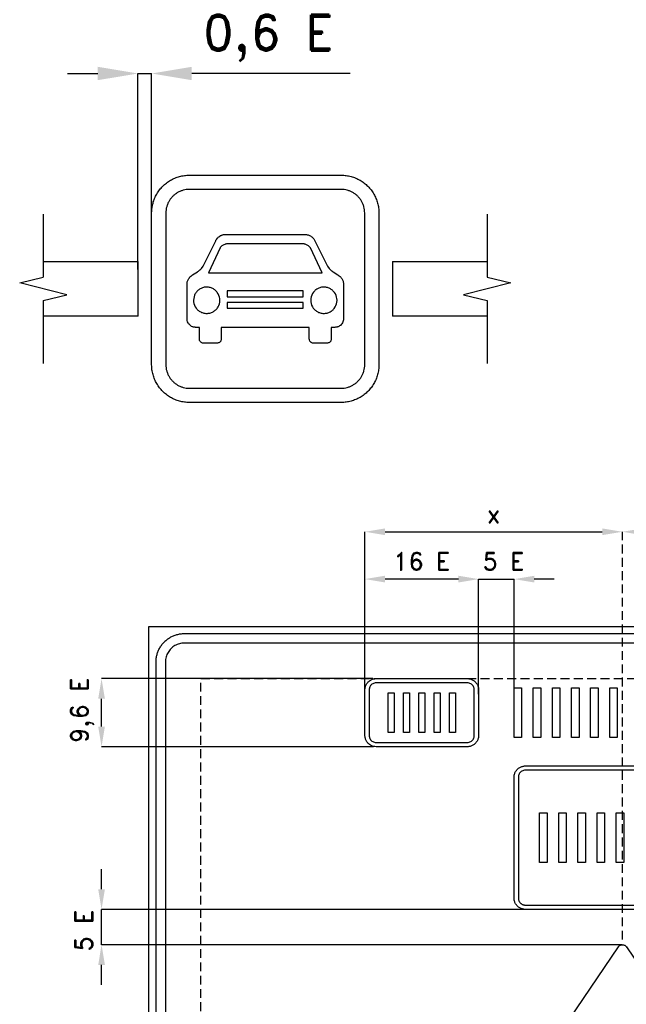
# Model space of a CAD drawing. Header units: millimetres. Extents: x -15886 to 4990, y -145 to 6902.
# Tile 2 of 3: x 30 to 2593, y 2743 to 6902. Entities that reach past the tile are written whole.
import ezdxf

# ---------------------------------------------------------------- set-up
doc = ezdxf.new("R2010")
doc.units = ezdxf.units.MM
doc.header["$LTSCALE"] = 5
doc.linetypes.add('ČÁRKOVANÁX2', pattern=[1.5, 1, -0.5])
doc.layers.add('Kóty', color=2, linetype='Continuous')
doc.layers.add('Značka', color=7, linetype='Continuous')
doc.styles.get("Standard").update_dxf_attribs({"font": 'romand.shx', "height": 75})
doc.dimstyles.get("Standard").update_dxf_attribs({"dimtxt": 75, "dimasz": 85, "dimexe": 0.18, "dimexo": 0.0625, "dimgap": 37.5, "dimtad": 1, "dimdec": 0, "dimzin": 0, "dimdsep": 46, "dimtxsty": 'Standard', "dimcen": 0.09, "dimadec": 0, "dimazin": 0, "dimtfac": 1, "dimtdec": 0, "dimtofl": 0, "dimtmove": 0, "dimatfit": 3, "dimfxl": 1, "dimtolj": 1, "dimtzin": 0, "dimarcsym": 0})

# ---------------------------------------------------------------- blocks, each defined once
blk = doc.blocks.new('*D3')
at = {"layer": 'Defpoints', "color": 0, "transparency": 16777216}
for p in [(2576, 4738.7), (2576, 4738.7), (1488.5, 4043.8)]:
    blk.add_point(p, dxfattribs=at)
at = {"layer": 'Kóty', "color": 0, "lineweight": -2, "transparency": 16777216}
for p, q in [((1488.5, 4043.9), (1488.5, 4738.9)), ((1573.5, 4738.7), (2491, 4738.7)), ((2576, 4738.8), (2576, 4738.9))]:
    blk.add_line(p, q, dxfattribs=at)
at = {"layer": 'Kóty', "color": 0, "transparency": 16777216}
for points in [[(1573.5, 4752.9), (1573.5, 4724.6), (1488.5, 4738.7)], [(2491, 4752.9), (2491, 4724.6), (2576, 4738.7)]]:
    blk.add_solid(points, dxfattribs=at)
at = {"layer": 'Kóty', "color": 0, "transparency": 16777216, "insert": (2032.3, 4813.7), "char_height": 75, "attachment_point": 5}
blk.add_mtext('\\A1;x', dxfattribs=at)
blk = doc.blocks.new('*D4')
at = {"layer": 'Defpoints', "color": 0, "transparency": 16777216}
for p in [(2576, 4738.7), (3663.5, 4738.7), (3663.5, 3677.5)]:
    blk.add_point(p, dxfattribs=at)
at = {"layer": 'Kóty', "color": 0, "lineweight": -2, "transparency": 16777216}
for p, q in [((2576, 4738.8), (2576, 4738.9)), ((2661, 4738.7), (3578.5, 4738.7)), ((3663.5, 3677.6), (3663.5, 4738.9))]:
    blk.add_line(p, q, dxfattribs=at)
at = {"layer": 'Kóty', "color": 0, "transparency": 16777216}
for points in [[(2661, 4752.9), (2661, 4724.6), (2576, 4738.7)], [(3578.5, 4752.9), (3578.5, 4724.6), (3663.5, 4738.7)]]:
    blk.add_solid(points, dxfattribs=at)
at = {"layer": 'Kóty', "color": 0, "transparency": 16777216, "insert": (3119.8, 4813.7), "char_height": 75, "attachment_point": 5}
blk.add_mtext('\\A1;x', dxfattribs=at)
blk = doc.blocks.new('*D5')
at = {"layer": 'Defpoints', "color": 0, "transparency": 16777216}
for p in [(1488.5, 4538.9), (1488.5, 4043.9), (1968.5, 4052.2)]:
    blk.add_point(p, dxfattribs=at)
at = {"layer": 'Kóty', "color": 0, "lineweight": -2, "transparency": 16777216}
for p, q in [((1488.5, 4044), (1488.5, 4539.1)), ((1883.5, 4538.9), (1573.5, 4538.9)), ((1968.5, 4052.2), (1968.5, 4539.1))]:
    blk.add_line(p, q, dxfattribs=at)
at = {"layer": 'Kóty', "color": 0, "transparency": 16777216}
for points in [[(1573.5, 4553.1), (1573.5, 4524.8), (1488.5, 4538.9)], [(1883.5, 4553.1), (1883.5, 4524.8), (1968.5, 4538.9)]]:
    blk.add_solid(points, dxfattribs=at)
at = {"layer": 'Kóty', "color": 0, "transparency": 16777216, "insert": (1728.5, 4613.9), "char_height": 75, "attachment_point": 5}
blk.add_mtext('\\A1;16 E', dxfattribs=at)

msp = doc.modelspace()

# ---------------------------------------------------------------- linework, layer by layer
at = {"layer": 'Kóty'}
for p, q in [((232.1, 6674.5), (359.8, 6674.5)), ((529.5, 5846.7), (529.5, 6674.9)), ((587.6, 5846.7), (587.6, 6674.9)), ((1425.6, 6674.5), (757.3, 6674.5)), ((1968.5, 4052.2), (1968.5, 4538.9)), ((2118.5, 4052.2), (2118.5, 4538.9)), ((2288.5, 4538.7), (2203.5, 4538.7)), ((1521.5, 4118.7), (375.8, 4118.7)), ((376, 3915.7), (376, 4033.7)), ((1525.2, 3830.7), (375.8, 3830.7)), ((376, 3228.7), (376, 3313.7)), ((2576, 3143.7), (375.8, 3143.7)), ((2575.6, 2994.4), (375.8, 2994.4)), ((376, 2824.4), (376, 2909.4))]:
    msp.add_line(p, q, dxfattribs=at)
at = {"layer": 'Kóty', "linetype": 'ČÁRKOVANÁX2', "ltscale": 7.5}
msp.add_line((2576, 3016.3), (2576, 4738.9), dxfattribs=at)
at = {"layer": 'Kóty'}
for points in [[(529.5, 6674.5), (587.6, 6674.5)], [(1968.5, 4538.9), (2118.5, 4538.9)], [(376, 2994.4), (376, 3143.7)]]:
    msp.add_lwpolyline(points, dxfattribs=at)
for points in [[(359.8, 6702.8), (359.8, 6646.3), (529.5, 6674.5)], [(757.3, 6702.8), (757.3, 6646.3), (587.6, 6674.5)], [(1883.5, 4552.9), (1883.5, 4524.6), (1968.5, 4538.7)], [(2203.5, 4552.9), (2203.5, 4524.6), (2118.5, 4538.7)], [(361.9, 4033.7), (390.2, 4033.7), (376, 4118.7)], [(361.9, 3915.7), (390.2, 3915.7), (376, 3830.7)], [(361.9, 3228.7), (390.2, 3228.7), (376, 3143.7)], [(361.9, 2909.4), (390.2, 2909.4), (376, 2994.4)]]:
    msp.add_solid(points, dxfattribs=at)
at = {"layer": 'Značka', "color": 7}
for p, q in [((130, 6080.2), (130, 5814.9)), ((2005.2, 6080.2), (2005.2, 5814.9)), ((130, 5715.1), (130, 5449.8)), ((2005.2, 5715.1), (2005.2, 5449.8))]:
    msp.add_line(p, q, dxfattribs=at)
at = {"layer": 'Značka', "color": 5}
for points in [[(747.6, 5285), (747, 5285), (746.3, 5285, -0.032173), (725.7, 5286.4, -0.035443), (705.4, 5290.7, -0.036272), (685.7, 5297.3, -0.034419), (667.2, 5306.6, -0.033732), (650, 5318.1, -0.034099), (634.5, 5331.8, -0.034208), (620.7, 5347.4, -0.034235), (609.2, 5364.6, -0.034051), (600, 5383.1, -0.033443), (593.3, 5402.8, -0.034119), (589, 5423.1, -0.036752), (587.6, 5443.7), (587.6, 5444.4), (587.6, 5445), (587.6, 6085), (587.6, 6085.6), (587.6, 6086.2, -0.032182), (589.1, 6106.9, -0.035466), (593.3, 6127.2, -0.03626), (599.9, 6146.8, -0.034432), (609.2, 6165.3, -0.03371), (620.7, 6182.6, -0.034065), (634.5, 6198.1, -0.034221), (650, 6211.9, -0.034235), (667.2, 6223.3, -0.034047), (685.8, 6232.6, -0.033402), (705.4, 6239.3, -0.034121), (725.7, 6243.6, -0.036743), (746.3, 6245), (747, 6245), (747.6, 6245), (1387.6, 6245), (1388.2, 6245), (1388.9, 6245, -0.032173), (1409.5, 6243.5, -0.035443), (1429.8, 6239.3, -0.036272), (1449.5, 6232.7, -0.034419), (1468, 6223.3, -0.033732), (1485.2, 6211.8, -0.034099), (1500.7, 6198.1, -0.034208), (1514.5, 6182.6, -0.034235), (1526, 6165.3, -0.034051), (1535.2, 6146.8, -0.033443), (1541.9, 6127.2, -0.034119), (1546.2, 6106.9, -0.036752), (1547.6, 6086.2), (1547.6, 6085.6), (1547.6, 6085), (1547.6, 5445), (1547.6, 5444.4), (1547.6, 5443.7, -0.032182), (1546.1, 5423.1, -0.035466), (1541.9, 5402.8, -0.03626), (1535.3, 5383.1, -0.034432), (1526, 5364.6, -0.03371), (1514.5, 5347.4, -0.034065), (1500.7, 5331.8, -0.034221), (1485.2, 5318.1, -0.034235), (1468, 5306.6, -0.034047), (1449.4, 5297.4, -0.033402), (1429.8, 5290.7, -0.034121), (1409.5, 5286.4, -0.036743), (1388.9, 5285), (1388.2, 5285), (1387.6, 5285), (747.6, 5285)], [(747.6, 5345), (1387.6, 5345), (1388, 5345), (1388.4, 5345, 0.032176), (1401.3, 5345.9, 0.03546), (1414, 5348.5, 0.036261), (1426.3, 5352.7, 0.034411), (1437.8, 5358.5, 0.03372), (1448.6, 5365.7, 0.034086), (1458.3, 5374.3, 0.034181), (1466.9, 5384, 0.034228), (1474.1, 5394.8, 0.03402), (1479.9, 5406.3, 0.033371), (1484.1, 5418.6, 0.034142), (1486.7, 5431.3, 0.036779), (1487.6, 5444.2), (1487.6, 5444.6), (1487.6, 5445), (1487.6, 6085), (1487.6, 6085.4), (1487.6, 6085.8, 0.032211), (1486.7, 6098.7, 0.035398), (1484.1, 6111.4, 0.036257), (1479.9, 6123.6, 0.034417), (1474.1, 6135.2, 0.033707), (1466.9, 6146, 0.034076), (1458.3, 6155.7, 0.034203), (1448.6, 6164.3, 0.034241), (1437.8, 6171.5, 0.03402), (1426.3, 6177.3, 0.03342), (1414, 6181.4, 0.034121), (1401.3, 6184.1, 0.03675), (1388.4, 6185), (1388, 6185), (1387.6, 6185), (747.6, 6185), (747.2, 6185), (746.8, 6185, 0.032176), (733.9, 6184.1, 0.03546), (721.2, 6181.4, 0.036261), (708.9, 6177.3, 0.034411), (697.4, 6171.5, 0.03372), (686.6, 6164.3, 0.034086), (676.9, 6155.7, 0.034181), (668.3, 6146, 0.034228), (661.1, 6135.2, 0.03402), (655.3, 6123.6, 0.033371), (651.1, 6111.4, 0.034142), (648.5, 6098.7, 0.036779), (647.6, 6085.8), (647.6, 6085.4), (647.6, 6085), (647.6, 5445), (647.6, 5444.6), (647.6, 5444.2, 0.032211), (648.5, 5431.3, 0.035398), (651.1, 5418.6, 0.036257), (655.3, 5406.3, 0.034417), (661.1, 5394.8, 0.033707), (668.3, 5384, 0.034076), (676.9, 5374.3, 0.034203), (686.6, 5365.7, 0.034241), (697.4, 5358.5, 0.03402), (708.9, 5352.7, 0.03342), (721.2, 5348.5, 0.034121), (733.9, 5345.8, 0.03675), (746.8, 5345), (747.2, 5345), (747.6, 5345)], [(1237.3, 5995), (1241.2, 5994.4), (1245, 5993.7), (1248.3, 5992.9), (1251.5, 5991.9), (1255, 5990.3), (1258.3, 5988.5), (1261.7, 5986.4), (1264.8, 5983.9), (1267.5, 5981.6), (1269.9, 5979), (1272.2, 5976.1), (1274.2, 5973.1), (1275.7, 5970.6), (1277, 5968.2), (1330.4, 5861), (1337.4, 5850.7), (1338.5, 5849.5), (1339.7, 5848.3), (1341.1, 5846.9), (1342.5, 5845.6), (1343.8, 5844.4), (1345.1, 5843.3), (1346.4, 5842.2), (1347.8, 5841.2), (1348.9, 5840.4), (1350, 5839.5), (1352.2, 5838.1), (1354.4, 5836.8), (1374.4, 5823.8), (1377.4, 5821.9), (1380.3, 5819.8), (1383.3, 5817.3), (1386.2, 5814.5), (1388.5, 5811.7), (1390.6, 5808.7), (1392.4, 5805.8), (1394, 5802.7), (1395.1, 5800.1), (1396.1, 5797.3), (1397.1, 5793.8), (1397.7, 5790.2), (1398, 5788.6), (1398.2, 5786.9), (1398.2, 5638.8), (1397.7, 5634.4), (1396.9, 5630), (1395.5, 5625.2), (1393.5, 5620.8), (1391, 5617), (1388, 5613.6), (1384.9, 5610.7), (1381.5, 5608.2), (1378.4, 5606.3), (1375.1, 5604.8, -0.037161), (1370.7, 5603.5, -0.024658), (1366.1, 5602.7), (1364, 5602.4), (1361.9, 5602.2), (1346.2, 5602.2), (1346.2, 5553.5), (1345.8, 5550), (1345, 5546.6, -0.079491), (1342.6, 5542.1, -0.085263), (1338.9, 5538.7, -0.082641), (1333.8, 5536.3, -0.025868), (1328.1, 5535), (1271.6, 5535, -0.019363), (1267, 5535.9, -0.059616), (1262.6, 5537.6, -0.076912), (1258.6, 5540.6, -0.081073), (1255.8, 5544.6), (1254.3, 5548.9), (1253.5, 5553.5), (1253.5, 5602.2), (881.7, 5602.2), (881.7, 5553.5), (881.3, 5550.1), (880.4, 5546.7, -0.079438), (877.9, 5542.1, -0.085934), (874.1, 5538.6, -0.078911), (869.1, 5536.3, -0.024879), (863.6, 5535), (807.1, 5535, -0.020578), (802.3, 5535.9, -0.063573), (797.7, 5537.7, -0.077224), (793.8, 5540.7, -0.081634), (791.1, 5544.7, -0.064527), (789.7, 5548.9), (789, 5553.5), (789, 5602.2), (773.3, 5602.2), (770.7, 5602.5), (768.2, 5602.8, -0.024106), (763.9, 5603.6, -0.036596), (759.8, 5605), (756.6, 5606.4), (753.7, 5608.2), (750.1, 5610.9), (746.9, 5613.9), (743.8, 5617.5), (741.3, 5621.6), (739.3, 5626.2), (738.1, 5631.1), (737.4, 5634.9), (737, 5638.8), (737, 5786.9), (737.3, 5788.9), (737.6, 5790.9), (738.2, 5794.3), (739.2, 5797.6), (740.1, 5800.2), (741.2, 5802.7), (742.9, 5805.9), (744.8, 5809), (747, 5812.1), (749.5, 5815), (752.5, 5817.8), (755.7, 5820.3), (758.2, 5822.1), (760.8, 5823.8), (780.8, 5836.8), (783.1, 5838.2), (785.3, 5839.6), (786.4, 5840.4), (787.4, 5841.2), (788.8, 5842.3), (790.2, 5843.4), (791.6, 5844.6), (793, 5845.8), (794.4, 5847.2), (795.8, 5848.6), (796.8, 5849.7), (797.8, 5850.7), (804.8, 5861), (858.2, 5968.2), (859.2, 5970.1), (860.4, 5972), (862.4, 5975.2), (864.7, 5978.3), (866.7, 5980.5), (868.9, 5982.6), (871.9, 5985.2), (875.2, 5987.5), (878.8, 5989.6, -0.027218), (882.6, 5991.4, -0.028251), (886.8, 5992.9, -0.022771), (891.1, 5993.9), (894.5, 5994.5), (897.9, 5995), (1237.3, 5995)], [(1308, 5832.7), (1258.9, 5937.9), (1257.5, 5939.6), (1256, 5941.3), (1253.3, 5944), (1250.3, 5946.5), (1247.7, 5948.3), (1244.9, 5949.9), (1241.9, 5951.4), (1238.8, 5952.6), (1236, 5953.5), (1233, 5954.2, 0.021329), (1230, 5954.7, 0.017982), (1226.9, 5954.9, 0.009523), (1224.5, 5955), (1222.1, 5955), (913.1, 5955, 0.003648), (910.3, 5955, 0.011168), (907.6, 5954.9, 0.017758), (904.6, 5954.6, 0.020811), (901.6, 5954.1, 0.020053), (898.8, 5953.4), (896.1, 5952.5), (893.1, 5951.3), (890.3, 5949.9), (887.4, 5948.2), (884.6, 5946.3), (881.5, 5943.6), (878.7, 5940.7), (877.5, 5939.3), (876.3, 5937.9), (827.2, 5832.7), (1308, 5832.7)], [(875.8, 5716.7), (875.2, 5723.6), (874.1, 5730.4), (871.9, 5737.3), (868.7, 5743.8), (864.7, 5750, 0.034319), (860, 5755.5, 0.03466), (854.6, 5760.4, 0.034428), (848.6, 5764.5, 0.034351), (842.2, 5767.8, 0.03438), (835.3, 5770.2, 0.034449), (828.2, 5771.7, 0.034403), (820.9, 5772.3, 0.034403), (813.7, 5771.9, 0.034399), (806.5, 5770.6, 0.034433), (799.6, 5768.3, 0.034461), (793, 5765.2, 0.034446), (786.9, 5761.2, 0.034391), (781.4, 5756.5, 0.034408), (776.5, 5751.1, 0.034362), (772.4, 5745.1, 0.03442), (769.1, 5738.6), (766.7, 5731.8), (765.2, 5724.7), (764.6, 5717.4), (765, 5710.2), (766.3, 5703), (768.6, 5696.1), (771.7, 5689.5), (775.6, 5683.4, 0.03441), (780.4, 5677.9, 0.034407), (785.8, 5673, 0.034385), (791.8, 5668.9, 0.034408), (798.3, 5665.6, 0.034446), (805.1, 5663.2, 0.034421), (812.2, 5661.7, 0.034429), (819.5, 5661.1, 0.034426), (826.7, 5661.5, 0.034427), (833.9, 5662.8, 0.034433), (840.8, 5665, 0.034436), (847.4, 5668.2, 0.034426), (853.5, 5672.1, 0.034429), (859, 5676.9, 0.034419), (863.9, 5682.3, 0.034599), (868, 5688.3), (871.3, 5694.7), (873.7, 5701.6), (875.3, 5708.7), (875.8, 5716), (875.8, 5716.3), (875.8, 5716.7)], [(1370.6, 5716.7), (1370, 5723.6), (1368.9, 5730.4), (1366.7, 5737.3), (1363.5, 5743.8), (1359.5, 5750), (1354.8, 5755.5, 0.03466), (1349.4, 5760.4, 0.034428), (1343.4, 5764.5, 0.034402), (1336.9, 5767.8, 0.034417), (1330.1, 5770.2, 0.034439), (1323, 5771.7, 0.034403), (1315.7, 5772.3, 0.034404), (1308.5, 5771.9, 0.034399), (1301.3, 5770.6, 0.034399), (1294.4, 5768.3, 0.034412), (1287.8, 5765.2, 0.034478), (1281.7, 5761.2, 0.034426), (1276.2, 5756.5, 0.034451), (1271.3, 5751.1), (1267.2, 5745.1), (1263.9, 5738.6), (1261.5, 5731.8), (1260, 5724.7), (1259.4, 5717.4), (1259.8, 5710.2), (1261.1, 5703), (1263.3, 5696.1), (1266.5, 5689.5), (1270.4, 5683.4), (1275.2, 5677.9, 0.034407), (1280.6, 5673, 0.034385), (1286.6, 5668.9, 0.034432), (1293, 5665.6, 0.034466), (1299.9, 5663.2, 0.034398), (1307, 5661.7, 0.034431), (1314.3, 5661.1, 0.034431), (1321.5, 5661.5, 0.034427), (1328.7, 5662.8, 0.034415), (1335.6, 5665, 0.034413), (1342.2, 5668.2, 0.034426), (1348.3, 5672.1, 0.034429), (1353.8, 5676.9, 0.034419), (1358.7, 5682.3), (1362.8, 5688.3), (1366.1, 5694.7), (1368.5, 5701.6), (1370, 5708.7), (1370.6, 5716), (1370.6, 5716.3), (1370.6, 5716.7)], [(606, 618.7), (606, 4188.7), (606, 4189.2), (606, 4189.7, -0.032181), (607.1, 4205.2, -0.035446), (610.3, 4220.4, -0.036271), (615.3, 4235.1, -0.034414), (622.3, 4249, -0.033711), (630.9, 4262, -0.034082), (641.2, 4273.6, -0.03421), (652.8, 4283.9, -0.034229), (665.7, 4292.5, -0.034026), (679.6, 4299.5, -0.033416), (694.4, 4304.5, -0.034113), (709.6, 4307.7, -0.036749), (725.1, 4308.7), (725.5, 4308.7), (726, 4308.7), (4426, 4308.7)], [(4426, 4268.7), (726, 4268.7), (725.7, 4268.7), (725.4, 4268.7), (715.1, 4268, 0.035442), (704.9, 4265.9, 0.03626), (695.1, 4262.6, 0.034424), (685.8, 4257.9, 0.033731), (677.2, 4252.2, 0.034079), (669.5, 4245.3, 0.034187), (662.6, 4237.6, 0.034232), (656.8, 4228.9, 0.034052), (652.2, 4219.7, 0.03342), (648.9, 4209.9, 0.034126), (646.7, 4199.7, 0.036746), (646, 4189.4, 0.000846), (646, 4189.1), (646, 4188.7), (646, 618.7)], [(1536.5, 3830.7), (1536.3, 3830.7), (1536.1, 3830.7), (1529.9, 3831.2), (1523.9, 3832.4), (1518, 3834.4), (1512.4, 3837.2), (1507.2, 3840.7, -0.034056), (1502.6, 3844.8, -0.0342), (1498.5, 3849.5, -0.034248), (1495, 3854.6, -0.034038), (1492.2, 3860.2, -0.033404), (1490.2, 3866.1, -0.034116), (1488.9, 3872.2, -0.036746), (1488.5, 3878.4), (1488.5, 3878.6), (1488.5, 3878.7), (1488.5, 4070.7), (1488.5, 4070.9), (1488.5, 4071.1, -0.032175), (1489, 4077.3, -0.035446), (1490.2, 4083.4, -0.036266), (1492.2, 4089.3, -0.034438), (1495, 4094.9, -0.033734), (1498.5, 4100, -0.034092), (1502.6, 4104.7, -0.034156), (1507.2, 4108.8), (1512.4, 4112.3), (1518, 4115), (1523.9, 4117), (1529.9, 4118.3), (1536.1, 4118.7), (1536.3, 4118.7), (1536.5, 4118.7), (1920.5, 4118.7), (1920.7, 4118.7), (1920.9, 4118.7), (1927.1, 4118.3), (1933.2, 4117, -0.036257), (1939.1, 4115.1, -0.034367), (1944.6, 4112.3, -0.033704), (1949.8, 4108.8, -0.03405), (1954.5, 4104.7, -0.034185), (1958.6, 4100, -0.034224), (1962, 4094.9, -0.03402), (1964.8, 4089.3, -0.033404), (1966.8, 4083.4, -0.034135), (1968.1, 4077.3, -0.036756), (1968.5, 4071.1), (1968.5, 4070.9), (1968.5, 4070.7), (1968.5, 3878.7), (1968.5, 3878.6), (1968.5, 3878.4, -0.032165), (1968.1, 3872.2, -0.035427), (1966.8, 3866.1, -0.036257), (1964.8, 3860.2, -0.034411), (1962, 3854.6, -0.033742), (1958.6, 3849.5, -0.034107), (1954.5, 3844.8, -0.034169), (1949.8, 3840.7, -0.034169), (1944.6, 3837.2, -0.03402), (1939.1, 3834.5, -0.03336), (1933.2, 3832.4, -0.03416), (1927.1, 3831.2, -0.036731), (1920.9, 3830.7), (1920.7, 3830.7), (1920.5, 3830.7), (1536.5, 3830.7)], [(1536.5, 3830.7), (1536.3, 3830.7), (1536.1, 3830.7), (1529.9, 3831.2), (1523.9, 3832.4), (1518, 3834.4), (1512.4, 3837.2), (1507.2, 3840.7, -0.034056), (1502.6, 3844.8, -0.0342), (1498.5, 3849.5, -0.034248), (1495, 3854.6, -0.034038), (1492.2, 3860.2, -0.033404), (1490.2, 3866.1, -0.034116), (1488.9, 3872.2, -0.036746), (1488.5, 3878.4), (1488.5, 3878.6), (1488.5, 3878.7), (1488.5, 4070.7), (1488.5, 4070.9), (1488.5, 4071.1, -0.032175), (1489, 4077.3, -0.035446), (1490.2, 4083.4, -0.036266), (1492.2, 4089.3, -0.034438), (1495, 4094.9, -0.033734), (1498.5, 4100, -0.034092), (1502.6, 4104.7, -0.034156), (1507.2, 4108.8), (1512.4, 4112.3), (1518, 4115), (1523.9, 4117), (1529.9, 4118.3), (1536.1, 4118.7), (1536.3, 4118.7), (1536.5, 4118.7), (1920.5, 4118.7), (1920.7, 4118.7), (1920.9, 4118.7), (1927.1, 4118.3), (1933.2, 4117, -0.036257), (1939.1, 4115.1, -0.034367), (1944.6, 4112.3, -0.033704), (1949.8, 4108.8, -0.03405), (1954.5, 4104.7, -0.034185), (1958.6, 4100, -0.034224), (1962, 4094.9, -0.03402), (1964.8, 4089.3, -0.033404), (1966.8, 4083.4, -0.034135), (1968.1, 4077.3, -0.036756), (1968.5, 4071.1), (1968.5, 4070.9), (1968.5, 4070.7), (1968.5, 3878.7), (1968.5, 3878.6), (1968.5, 3878.4, -0.032165), (1968.1, 3872.2, -0.035427), (1966.8, 3866.1, -0.036257), (1964.8, 3860.2, -0.034411), (1962, 3854.6, -0.033742), (1958.6, 3849.5, -0.034107), (1954.5, 3844.8, -0.034169), (1949.8, 3840.7, -0.034169), (1944.6, 3837.2, -0.03402), (1939.1, 3834.5, -0.03336), (1933.2, 3832.4, -0.03416), (1927.1, 3831.2, -0.036731), (1920.9, 3830.7), (1920.7, 3830.7), (1920.5, 3830.7), (1536.5, 3830.7)], [(1536.5, 3848.7), (1920.5, 3848.7), (1920.6, 3848.7), (1920.8, 3848.7), (1924.6, 3849), (1928.4, 3849.8), (1932.1, 3851.1), (1935.6, 3852.8), (1938.8, 3855), (1941.7, 3857.5), (1944.3, 3860.4, 0.034253), (1946.5, 3863.7, 0.034078), (1948.2, 3867.1, 0.033435), (1949.5, 3870.8, 0.034119), (1950.3, 3874.6, 0.036718), (1950.5, 3878.5), (1950.5, 3878.6), (1950.5, 3878.7), (1950.5, 4070.7), (1950.5, 4070.9), (1950.5, 4071, 0.03218), (1950.2, 4074.9, 0.03544), (1949.5, 4078.7, 0.036298), (1948.2, 4082.3, 0.034439), (1946.5, 4085.8, 0.033758), (1944.3, 4089), (1941.7, 4092), (1938.8, 4094.5), (1935.6, 4096.7), (1932.1, 4098.4), (1928.4, 4099.7), (1924.6, 4100.5), (1920.8, 4100.7), (1920.6, 4100.7), (1920.5, 4100.7), (1536.5, 4100.7), (1536.4, 4100.7), (1536.3, 4100.7), (1532.4, 4100.5), (1528.6, 4099.7), (1524.9, 4098.4), (1521.5, 4096.7), (1518.2, 4094.5), (1515.3, 4092), (1512.7, 4089), (1510.6, 4085.8, 0.03405), (1508.8, 4082.3, 0.03342), (1507.6, 4078.7, 0.03415), (1506.8, 4074.9, 0.036749), (1506.5, 4071), (1506.5, 4070.9), (1506.5, 4070.7), (1506.5, 3878.7), (1506.5, 3878.6), (1506.5, 3878.5, 0.03218), (1506.8, 3874.6, 0.03544), (1507.6, 3870.8, 0.036298), (1508.8, 3867.1, 0.034453), (1510.6, 3863.7), (1512.7, 3860.4), (1515.3, 3857.5), (1518.2, 3855), (1521.5, 3852.8), (1524.9, 3851.1), (1528.6, 3849.8), (1532.4, 3849), (1536.3, 3848.7), (1536.4, 3848.7), (1536.5, 3848.7)], [(2166.5, 3143.7), (2166.3, 3143.7), (2166.1, 3143.7, -0.032165), (2159.9, 3144.2, -0.035427), (2153.8, 3145.4, -0.036257), (2148, 3147.4, -0.034437), (2142.4, 3150.2, -0.033704), (2137.2, 3153.7, -0.034108), (2132.6, 3157.8, -0.034212), (2128.5, 3162.5, -0.03418), (2125, 3167.6, -0.03402), (2122.2, 3173.2, -0.03339), (2120.2, 3179.1, -0.034135), (2118.9, 3185.2, -0.036756), (2118.5, 3191.4), (2118.5, 3191.6), (2118.5, 3191.7), (2118.5, 3701.7), (2118.5, 3701.9), (2118.5, 3702.1, -0.03216), (2119, 3708.3, -0.03542), (2120.2, 3714.4, -0.036243), (2122.2, 3720.3, -0.034376), (2125, 3725.9, -0.033742), (2128.5, 3731, -0.034107), (2132.6, 3735.7, -0.0342), (2137.2, 3739.8, -0.034235), (2142.4, 3743.3, -0.034091), (2148, 3746, -0.033434), (2153.8, 3748, -0.034121), (2159.9, 3749.3, -0.036731), (2166.1, 3749.7), (2166.3, 3749.7), (2166.5, 3749.7), (3615.5, 3749.7)], [(3615.5, 3731.7), (2166.5, 3731.7), (2166.4, 3731.7), (2166.3, 3731.7), (2162.4, 3731.5), (2158.6, 3730.7), (2154.9, 3729.4), (2151.4, 3727.7), (2148.2, 3725.5, 0.034086), (2145.3, 3723, 0.034221), (2142.7, 3720, 0.03429), (2140.6, 3716.8, 0.034104), (2138.8, 3713.3, 0.033435), (2137.6, 3709.7, 0.034108), (2136.8, 3705.9, 0.036718), (2136.5, 3702), (2136.5, 3701.9), (2136.5, 3701.7), (2136.5, 3191.7), (2136.5, 3191.6), (2136.5, 3191.5, 0.03218), (2136.8, 3187.6, 0.035466), (2137.6, 3183.8, 0.036276), (2138.8, 3180.1, 0.034382), (2140.6, 3176.7, 0.033725), (2142.7, 3173.4, 0.034106), (2145.3, 3170.5, 0.03416), (2148.2, 3168, 0.034211), (2151.4, 3165.8, 0.034006), (2154.9, 3164.1, 0.033465), (2158.6, 3162.8, 0.034114), (2162.4, 3162, 0.036686), (2166.3, 3161.7), (2166.4, 3161.7), (2166.5, 3161.7)], [(2322.4, 2635.7), (2559, 2985.4), (2559.6, 2986.2), (2560.2, 2987, -0.052026), (2563, 2989.9, -0.052204), (2566.4, 2992.1, -0.064872), (2571, 2993.9, -0.06508), (2576, 2994.5, -0.064698), (2581, 2993.9, -0.063155), (2585.7, 2992.1, -0.052128), (2589, 2989.9, -0.056931), (2591.8, 2987), (2592.5, 2986.2), (2593.1, 2985.4), (2829.6, 2635.7)]]:
    msp.add_lwpolyline(points, format="xyb", dxfattribs=at)
for points in [[(130, 5880.2), (530, 5880.2)], [(530, 5649.8), (530, 5880.2)], [(1605.2, 5880.2), (2005.2, 5880.2)], [(1605.2, 5880.2), (1605.2, 5649.8)], [(1228, 5731.3), (1228, 5756.2), (907.2, 5756.2), (907.2, 5731.3), (1228, 5731.3)], [(1228, 5683.6), (1228, 5707), (907.2, 5707), (907.2, 5683.6), (1228, 5683.6)], [(530, 5649.8), (130, 5649.8)], [(2005.2, 5649.8), (1605.2, 5649.8)], [(576, 468.7), (576, 4338.7), (4576, 4338.7), (4576, 468.7), (576, 468.7)], [(2118.5, 3869.7), (2118.5, 4079.7), (2150.3, 4079.7), (2150.3, 3869.7), (2118.5, 3869.7)], [(2199.3, 3869.7), (2199.3, 4079.7), (2231.2, 4079.7), (2231.2, 3869.7), (2199.3, 3869.7)], [(2280.2, 3869.7), (2280.2, 4079.7), (2312, 4079.7), (2312, 3869.7), (2280.2, 3869.7)], [(2361, 3869.7), (2361, 4079.7), (2392.8, 4079.7), (2392.8, 3869.7), (2361, 3869.7)], [(2441.8, 3869.7), (2441.8, 4079.7), (2473.7, 4079.7), (2473.7, 3869.7), (2441.8, 3869.7)], [(2522.7, 3869.7), (2522.7, 4079.7), (2554.5, 4079.7), (2554.5, 3869.7), (2522.7, 3869.7)], [(1586.5, 3890.7), (1586.5, 4058.7), (1611.9, 4058.7), (1611.9, 3890.7), (1586.5, 3890.7)], [(1651.1, 3890.7), (1651.1, 4058.7), (1676.6, 4058.7), (1676.6, 3890.7), (1651.1, 3890.7)], [(1715.8, 3890.7), (1715.8, 4058.7), (1741.2, 4058.7), (1741.2, 3890.7), (1715.8, 3890.7)], [(1780.4, 3890.7), (1780.4, 4058.7), (1805.9, 4058.7), (1805.9, 3890.7), (1780.4, 3890.7)], [(1845.1, 3890.7), (1845.1, 4058.7), (1870.6, 4058.7), (1870.6, 3890.7), (1845.1, 3890.7)], [(2226.5, 3341.8), (2226.5, 3551.7), (2258.3, 3551.7), (2258.3, 3341.8), (2226.5, 3341.8)], [(2307.3, 3341.8), (2307.3, 3551.7), (2339.2, 3551.7), (2339.2, 3341.8), (2307.3, 3341.8)], [(2388.2, 3341.8), (2388.2, 3551.7), (2420, 3551.7), (2420, 3341.8), (2388.2, 3341.8)], [(2469, 3341.8), (2469, 3551.7), (2500.8, 3551.7), (2500.8, 3341.8), (2469, 3341.8)], [(2549.8, 3341.8), (2549.8, 3551.7), (2581.7, 3551.7), (2581.7, 3341.8), (2549.8, 3341.8)], [(2166.5, 3161.7), (3615.5, 3161.7)], [(3615.5, 3143.7), (2166.5, 3143.7)]]:
    msp.add_lwpolyline(points, dxfattribs=at)
at = {"layer": 'Značka', "color": 7}
for points in [[(130, 5715.1), (229.8, 5740), (30.2, 5789.9), (130, 5814.9)], [(2005.2, 5814.9), (2105, 5789.9), (1905.4, 5740), (2005.2, 5715.1)]]:
    msp.add_lwpolyline(points, dxfattribs=at)
at = {"layer": 'Značka', "color": 6, "linetype": 'ČÁRKOVANÁX2', "ltscale": 7.5}
msp.add_lwpolyline([(796, 688.7), (796, 4118.7), (4356, 4118.7), (4356, 688.7), (796, 688.7)], dxfattribs=at)

# ---------------------------------------------------------------- texts
at = {"layer": 'Kóty', "attachment_point": 5}
for s, insert, char_height in [('\\A1;0,6 E', (1081.2, 6824.3), 149.74), ('\\A1;5 E', (2074.2, 4613.7), 75)]:
    msp.add_mtext(s, dxfattribs=dict(at, insert=insert, char_height=char_height))
at = {"layer": 'Kóty', "char_height": 75, "attachment_point": 5, "rotation": 90}
for s, insert in [('\\A1;9,6 E', (293.9, 3985)), ('\\A1;5 E', (301, 3054.4))]:
    msp.add_mtext(s, dxfattribs=dict(at, insert=insert))

# ---------------------------------------------------------------- dimensions: what is measured, and where the dimension line sits
at = {"layer": 'Kóty'}
for base, p1, p2, text, picture, middle in [((2576, 4738.7), (1488.5, 4043.8), (2576, 4738.7), 'x', '*D3', (2032.3, 4813.7)), ((3663.5, 4738.7), (2576, 4738.7), (3663.5, 3677.5), 'x', '*D4', (3119.8, 4813.7)), ((1488.5, 4538.9), (1968.5, 4052.2), (1488.5, 4043.9), '16 E', '*D5', (1728.5, 4613.9))]:
    dim = msp.add_linear_dim(base=base, p1=p1, p2=p2, text=text, dimstyle='Standard', dxfattribs=at)
    dim.commit()
    dim.dimension.update_dxf_attribs({"geometry": picture, "text_midpoint": middle})

doc.saveas('drawing.dxf')
